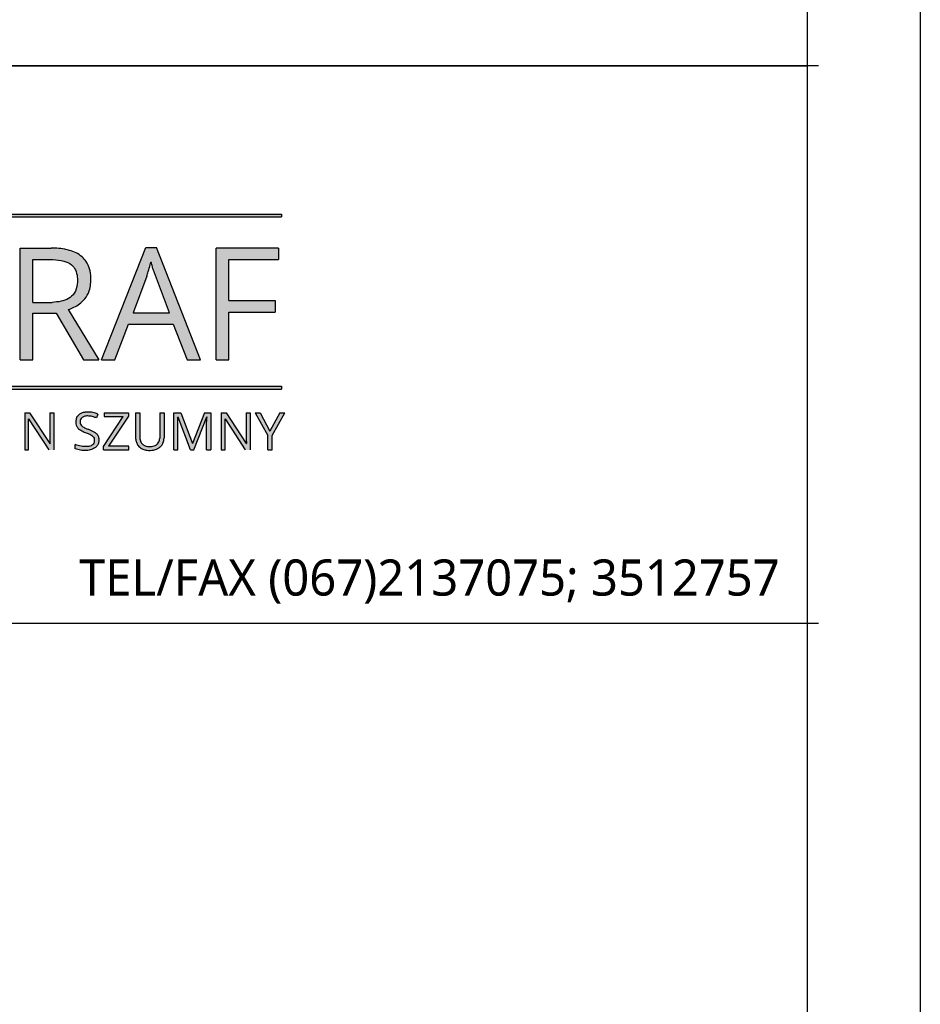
# Model space of a CAD drawing. Header units: millimetres. Extents: x 69081 to 158617, y -37521 to -9534.
# Tile 205 of 256: x 114873 to 115072, y -22114 to -21896. Entities that reach past the tile are written whole.
import ezdxf

# ---------------------------------------------------------------- set-up
doc = ezdxf.new("R2010")
doc.units = ezdxf.units.MM
for name, color, linetype in [('R-RAM', 1, 'Continuous'), ('R-TAB', 1, 'Continuous'), ('ramka', 1, 'Continuous')]:
    doc.layers.add(name, color=color, linetype=linetype)
doc.styles.add('SŁAWKA', font='simplex.shx', dxfattribs={"height": 12.5})

# ---------------------------------------------------------------- blocks, each defined once
blk = doc.blocks.new('*U2991')
for points in [[(0, 0), (0, 837), (900, 837), (900, 0)], [(30, 5), (30, 832), (895, 832), (895, 5)]]:
    blk.add_lwpolyline(points, close=True)
blk = doc.blocks.new('A$Cbad5c913')
at = {"layer": 'R-RAM'}
h = blk.add_hatch(color=256, dxfattribs=at)
h.paths.add_polyline_path([(321.27, 473.11), (321.27, 473.74), (122.67, 473.74), (122.67, 473.11)])
h.paths.add_polyline_path([(122.67, 435.65), (122.67, 435.02), (321.27, 435.02), (321.27, 435.65)])
h = blk.add_hatch(color=256, dxfattribs=at)
edge = h.paths.add_edge_path()
edge.add_spline(control_points=[(274.14, 452.61), (274.57, 452.78), (275.43, 453.1), (276.7, 453.86), (277.93, 455.02), (278.8, 456.55), (279.11, 458.23), (279.16, 459.87), (278.95, 461.61), (278.23, 463.17), (277.17, 464.37), (275.9, 465.21), (274.57, 465.7), (273.15, 466.01), (271.78, 466.19), (270.78, 466.21), (270.36, 466.22)], knot_values=[0, 0, 0, 0, 1.368216, 2.765686, 4.396878, 6.406243, 7.937281, 9.45958, 11.339972, 13.140162, 14.50969, 16.114983, 17.626475, 18.742067, 20.488635, 21.745192, 21.745192, 21.745192, 21.745192], degree=3, periodic=0)
edge.add_line((270.36, 466.22), (263.49, 466.22))
edge.add_line((263.49, 466.22), (263.49, 441.5))
edge.add_line((263.49, 441.5), (266.33, 441.5))
edge.add_line((266.33, 441.5), (266.33, 451.78))
edge.add_line((266.33, 451.78), (271.48, 451.78))
edge.add_line((271.48, 451.78), (277.5, 441.5))
edge.add_line((277.5, 441.5), (280.86, 441.5))
edge.add_line((280.86, 441.5), (274.14, 452.61))
edge = h.paths.add_edge_path(flags=16)
edge.add_spline(control_points=[(270.75, 463.7), (271.57, 463.62), (273, 463.48), (274.82, 462.71), (275.83, 461.35), (276.2, 459.84), (276.21, 458.06), (275.67, 456.26), (274.24, 454.94), (272.48, 454.35), (271.23, 454.26), (270.57, 454.21)], knot_values=[0, 0, 0, 0, 2.455749, 4.306745, 5.736474, 7.347422, 8.908646, 11.042719, 12.764789, 14.523244, 16.511392, 16.511392, 16.511392, 16.511392], degree=3, periodic=0)
edge.add_line((270.57, 454.21), (266.33, 454.21))
edge.add_line((266.33, 454.21), (266.33, 463.7))
edge.add_line((266.33, 463.7), (270.75, 463.7))
h = blk.add_hatch(color=256, dxfattribs=at)
h.paths.add_polyline_path([(297.33, 449.38), (300.44, 441.5), (303.38, 441.5), (293.66, 466.31), (291.27, 466.31), (281.51, 441.5), (284.4, 441.5), (287.45, 449.38)])
edge = h.paths.add_edge_path(flags=16)
edge.add_line((296.51, 451.91), (288.45, 451.91))
edge.add_line((288.45, 451.91), (291.5, 459.98))
edge.add_spline(control_points=[(291.5, 459.98), (291.61, 460.33), (291.89, 461.16), (292.19, 462.21), (292.35, 462.92), (292.39, 463.12)], knot_values=[0, 0, 0, 0, 9.527764, 23.153874, 28.522708, 28.522708, 28.522708, 28.522708], degree=3, periodic=0)
edge.add_line((292.39, 463.12), (292.47, 463.12))
edge.add_spline(control_points=[(292.47, 463.12), (292.48, 463.11), (292.55, 462.76), (292.7, 462.15), (292.88, 461.55), (292.96, 461.29)], knot_values=[0, 0, 0, 0, 0.10107, 9.462702, 16.494944, 16.494944, 16.494944, 16.494944], degree=3, periodic=0)
edge.add_line((292.96, 461.29), (296.51, 451.91))
for points in [[(309.67, 452.07), (319.9, 452.07), (319.9, 454.62), (309.67, 454.62), (309.67, 463.65), (320.58, 463.65), (320.58, 466.22), (306.8, 466.22), (306.8, 441.5), (309.67, 441.5)], [(282.05, 429.79), (282.05, 428.96), (286.3, 428.96), (281.89, 422.3), (281.89, 421.58), (287.54, 421.58), (287.54, 422.42), (283.03, 422.42), (287.43, 429.05), (287.43, 429.79)], [(321.98, 429.79), (320.91, 429.79), (318.73, 425.72), (316.55, 429.79), (315.47, 429.79), (318.24, 424.72), (318.24, 421.58), (319.21, 421.58), (319.21, 424.77)]]:
    blk.add_hatch(color=256, dxfattribs=at).paths.add_polyline_path(points)
h = blk.add_hatch(color=256, dxfattribs=at)
edge = h.paths.add_edge_path()
edge.add_line((265.6, 429.79), (264.53, 429.79))
edge.add_line((264.53, 429.79), (264.53, 421.58))
edge.add_line((264.53, 421.58), (265.37, 421.58))
edge.add_line((265.37, 421.58), (265.37, 428.44))
edge.add_line((265.37, 428.44), (269.84, 421.58))
edge.add_line((269.84, 421.58), (270.95, 421.58))
edge.add_line((270.95, 421.58), (270.95, 429.79))
edge.add_line((270.95, 429.79), (270.05, 429.79))
edge.add_line((270.05, 429.79), (270.05, 424.48))
edge.add_spline(control_points=[(270.05, 424.48), (270.06, 424.21), (270.07, 423.7), (270.1, 423.19), (270.11, 422.95)], knot_values=[0, 0, 0, 0, 14.32851, 26.853534, 26.853534, 26.853534, 26.853534], degree=3, periodic=0)
edge.add_line((270.11, 422.95), (270.05, 422.95))
edge.add_line((270.05, 422.95), (265.6, 429.79))
h = blk.add_hatch(color=256, dxfattribs=at)
edge = h.paths.add_edge_path()
edge.add_spline(control_points=[(280.67, 429.49), (280.49, 429.56), (279.94, 429.76), (279.09, 429.93), (278.19, 429.92), (277.54, 429.85), (276.98, 429.64), (276.54, 429.41), (276.18, 429.04), (275.94, 428.66), (275.81, 428.08), (275.76, 427.44), (275.98, 426.75), (276.49, 426.09), (277.34, 425.64), (278.25, 425.24), (279.02, 425.01), (279.53, 424.62), (279.89, 424.2), (279.92, 423.62), (279.82, 422.95), (279.11, 422.37), (278.09, 422.29), (276.9, 422.32), (276.11, 422.59), (275.69, 422.74)], knot_values=[0, 0, 0, 0, 10.141323, 30.902426, 44.821402, 57.415219, 65.091106, 75.892661, 82.983369, 91.878247, 99.324483, 114.034212, 124.881752, 136.355313, 157.218783, 174.12033, 189.202384, 198.516458, 207.555598, 217.12405, 227.892898, 241.909386, 260.810284, 280.701439, 304.098119, 304.098119, 304.098119, 304.098119], degree=3, periodic=0)
edge.add_line((275.69, 422.74), (275.69, 421.83))
edge.add_spline(control_points=[(275.69, 421.83), (276.07, 421.71), (276.82, 421.46), (277.94, 421.42), (279.01, 421.51), (279.93, 421.88), (280.57, 422.51), (280.89, 423.19), (280.9, 423.93), (280.79, 424.65), (280.36, 425.24), (279.61, 425.71), (278.79, 426.07), (277.89, 426.39), (277.25, 426.72), (276.8, 427.23), (276.77, 427.77), (276.81, 428.32), (277.21, 428.79), (277.88, 429.11), (278.76, 429.07), (279.62, 428.95), (280.15, 428.73), (280.38, 428.63)], knot_values=[0, 0, 0, 0, 21.140068, 40.759457, 58.237512, 77.626988, 91.431236, 104.22515, 116.191384, 129.353622, 141.985208, 153.085954, 175.583683, 188.759432, 203.141295, 212.993622, 222.589549, 230.834949, 240.93053, 253.143693, 268.559188, 286.043575, 298.703171, 298.703171, 298.703171, 298.703171], degree=3, periodic=0)
edge.add_line((280.38, 428.63), (280.67, 429.49))
h = blk.add_hatch(color=256, dxfattribs=at)
edge = h.paths.add_edge_path()
edge.add_line((295.31, 429.79), (294.36, 429.79))
edge.add_line((294.36, 429.79), (294.36, 424.15))
edge.add_spline(control_points=[(294.36, 424.15), (294.34, 424.01), (294.31, 423.72), (294.15, 423.31), (293.87, 422.85), (293.4, 422.53), (292.82, 422.32), (292.24, 422.28), (291.66, 422.33), (291.1, 422.45), (290.55, 422.79), (290.07, 423.39), (290, 423.93), (289.97, 424.2)], knot_values=[0, 0, 0, 0, 7.032331, 15.071856, 23.052664, 35.074137, 43.662422, 55.298648, 65.112888, 74.279143, 85.01689, 98.752258, 112.762716, 112.762716, 112.762716, 112.762716], degree=3, periodic=0)
edge.add_line((289.97, 424.2), (289.97, 429.79))
edge.add_line((289.97, 429.79), (289.02, 429.79))
edge.add_line((289.02, 429.79), (289.02, 424.29))
edge.add_spline(control_points=[(289.02, 424.29), (289.04, 424.01), (289.09, 423.45), (289.46, 422.65), (289.99, 422.08), (290.7, 421.66), (291.45, 421.46), (292.27, 421.43), (292.9, 421.51), (293.45, 421.64), (293.95, 421.85), (294.38, 422.16), (294.75, 422.53), (295.03, 422.93), (295.21, 423.4), (295.28, 423.8), (295.3, 424.03), (295.31, 424.13)], knot_values=[0, 0, 0, 0, 15.071404, 29.295648, 45.108638, 55.032664, 72.362175, 85.258261, 97.783216, 105.557617, 115.088165, 126.020594, 132.721367, 142.68401, 151.265824, 158.849991, 163.841664, 163.841664, 163.841664, 163.841664], degree=3, periodic=0)
edge.add_line((295.31, 424.13), (295.31, 429.79))
h = blk.add_hatch(color=256, dxfattribs=at)
edge = h.paths.add_edge_path()
edge.add_line((305.67, 429.79), (304.24, 429.79))
edge.add_line((304.24, 429.79), (301.62, 423.01))
edge.add_line((301.62, 423.01), (301.57, 423.01))
edge.add_line((301.57, 423.01), (298.99, 429.79))
edge.add_line((298.99, 429.79), (297.51, 429.79))
edge.add_line((297.51, 429.79), (297.51, 421.58))
edge.add_line((297.51, 421.58), (298.38, 421.58))
edge.add_line((298.38, 421.58), (298.38, 428.2))
edge.add_spline(control_points=[(298.38, 428.2), (298.38, 428.3), (298.37, 428.5), (298.34, 428.7), (298.32, 428.81)], knot_values=[0, 0, 0, 0, 5.337943, 10.74159, 10.74159, 10.74159, 10.74159], degree=3, periodic=0)
edge.add_line((298.32, 428.81), (298.4, 428.84))
edge.add_line((298.4, 428.84), (301.17, 421.58))
edge.add_line((301.17, 421.58), (301.93, 421.58))
edge.add_line((301.93, 421.58), (304.74, 428.86))
edge.add_line((304.74, 428.86), (304.82, 428.86))
edge.add_spline(control_points=[(304.82, 428.86), (304.79, 428.58), (304.73, 428.01), (304.71, 427.44), (304.69, 427.15)], knot_values=[0, 0, 0, 0, 14.450037, 29.99615, 29.99615, 29.99615, 29.99615], degree=3, periodic=0)
edge.add_line((304.69, 427.15), (304.69, 421.58))
edge.add_line((304.69, 421.58), (305.67, 421.58))
edge.add_line((305.67, 421.58), (305.67, 429.79))
h = blk.add_hatch(color=256, dxfattribs=at)
edge = h.paths.add_edge_path()
edge.add_line((309.01, 429.79), (307.94, 429.79))
edge.add_line((307.94, 429.79), (307.94, 421.58))
edge.add_line((307.94, 421.58), (308.79, 421.58))
edge.add_line((308.79, 421.58), (308.79, 428.44))
edge.add_line((308.79, 428.44), (313.26, 421.58))
edge.add_line((313.26, 421.58), (314.36, 421.58))
edge.add_line((314.36, 421.58), (314.36, 429.79))
edge.add_line((314.36, 429.79), (313.47, 429.79))
edge.add_line((313.47, 429.79), (313.47, 424.48))
edge.add_spline(control_points=[(313.47, 424.48), (313.47, 424.21), (313.49, 423.7), (313.52, 423.19), (313.53, 422.95)], knot_values=[0, 0, 0, 0, 14.32851, 26.853534, 26.853534, 26.853534, 26.853534], degree=3, periodic=0)
edge.add_line((313.53, 422.95), (313.47, 422.95))
edge.add_line((313.47, 422.95), (309.01, 429.79))
for p, q in [((440, 506.51), (0, 506.51)), ((122.67, 473.74), (321.27, 473.74)), ((122.67, 473.11), (321.27, 473.11)), ((321.27, 473.74), (321.27, 473.11)), ((263.49, 441.5), (263.49, 466.22)), ((263.49, 466.22), (270.36, 466.22)), ((281.51, 441.5), (291.27, 466.31)), ((291.27, 466.31), (293.66, 466.31)), ((303.38, 441.5), (293.66, 466.31)), ((306.8, 441.5), (306.8, 466.22)), ((320.58, 466.22), (306.8, 466.22)), ((320.58, 466.22), (320.58, 463.65)), ((266.33, 454.21), (266.33, 463.7)), ((266.33, 463.7), (270.75, 463.7)), ((292.39, 463.12), (292.47, 463.12)), ((309.67, 454.62), (309.67, 463.65)), ((309.67, 463.65), (320.58, 463.65)), ((291.5, 459.98), (288.45, 451.91)), ((296.51, 451.91), (292.96, 461.29)), ((266.33, 454.21), (270.57, 454.21)), ((309.67, 454.62), (319.9, 454.62)), ((319.9, 454.62), (319.9, 452.07)), ((266.33, 441.5), (266.33, 451.78)), ((266.33, 451.78), (271.48, 451.78)), ((271.48, 451.78), (277.5, 441.5)), ((274.14, 452.61), (280.86, 441.5)), ((288.45, 451.91), (296.51, 451.91)), ((309.67, 441.5), (309.67, 452.07)), ((309.67, 452.07), (319.9, 452.07)), ((284.4, 441.5), (287.45, 449.38)), ((287.45, 449.38), (297.33, 449.38)), ((297.33, 449.38), (300.44, 441.5)), ((263.49, 441.5), (266.33, 441.5)), ((277.5, 441.5), (280.86, 441.5)), ((281.51, 441.5), (284.4, 441.5)), ((300.44, 441.5), (303.38, 441.5)), ((306.8, 441.5), (309.67, 441.5)), ((122.67, 435.65), (321.27, 435.65)), ((321.27, 435.65), (321.27, 435.02)), ((122.67, 435.02), (321.27, 435.02)), ((264.53, 429.79), (265.6, 429.79)), ((264.53, 429.79), (264.53, 421.58)), ((265.6, 429.79), (270.05, 422.95)), ((270.05, 429.79), (270.95, 429.79)), ((270.05, 429.79), (270.05, 424.48)), ((270.95, 429.79), (270.95, 421.58)), ((280.67, 429.49), (280.38, 428.63)), ((282.05, 429.79), (287.43, 429.79)), ((282.05, 429.79), (282.05, 428.96)), ((287.43, 429.79), (287.43, 429.05)), ((289.02, 429.79), (289.97, 429.79)), ((289.02, 429.79), (289.02, 424.29)), ((289.97, 429.79), (289.97, 424.2)), ((294.36, 429.79), (295.31, 429.79)), ((294.36, 429.79), (294.36, 424.15)), ((295.31, 429.79), (295.31, 424.13)), ((297.51, 429.79), (298.99, 429.79)), ((297.51, 421.58), (297.51, 429.79)), ((298.99, 429.79), (301.57, 423.01)), ((304.24, 429.79), (301.62, 423.01)), ((304.24, 429.79), (305.67, 429.79)), ((305.67, 429.79), (305.67, 421.58)), ((307.94, 429.79), (309.01, 429.79)), ((307.94, 429.79), (307.94, 421.58)), ((309.01, 429.79), (313.47, 422.95)), ((313.47, 429.79), (314.36, 429.79)), ((313.47, 429.79), (313.47, 424.48)), ((314.36, 429.79), (314.36, 421.58)), ((315.47, 429.79), (316.55, 429.79)), ((315.47, 429.79), (318.24, 424.72)), ((316.55, 429.79), (318.73, 425.72)), ((320.91, 429.79), (318.73, 425.72)), ((319.21, 424.77), (321.98, 429.79)), ((320.91, 429.79), (321.98, 429.79)), ((265.37, 421.58), (265.37, 428.44)), ((265.37, 428.44), (269.84, 421.58)), ((281.89, 422.3), (286.3, 428.96)), ((282.05, 428.96), (286.3, 428.96)), ((287.43, 429.05), (283.03, 422.42)), ((298.32, 428.81), (298.4, 428.84)), ((298.38, 421.58), (298.38, 428.2)), ((301.17, 421.58), (298.4, 428.84)), ((301.93, 421.58), (304.74, 428.86)), ((304.69, 421.58), (304.69, 427.15)), ((304.74, 428.86), (304.82, 428.86)), ((308.79, 421.58), (308.79, 428.44)), ((308.79, 428.44), (313.26, 421.58)), ((319.21, 421.58), (319.21, 424.77)), ((270.05, 422.95), (270.11, 422.95)), ((275.69, 421.83), (275.69, 422.74)), ((301.57, 423.01), (301.62, 423.01)), ((313.47, 422.95), (313.53, 422.95)), ((318.24, 421.58), (318.24, 424.72)), ((264.53, 421.58), (265.37, 421.58)), ((264.53, 421.58), (265.37, 421.58)), ((281.89, 421.58), (281.89, 422.3)), ((281.89, 421.58), (287.54, 421.58)), ((287.54, 422.42), (283.03, 422.42)), ((287.54, 421.58), (287.54, 422.42)), ((297.51, 421.58), (298.38, 421.58)), ((301.17, 421.58), (301.93, 421.58)), ((304.69, 421.58), (305.67, 421.58)), ((307.94, 421.58), (308.79, 421.58)), ((307.94, 421.58), (308.79, 421.58)), ((318.24, 421.58), (319.21, 421.58)), ((0, 383.26), (440, 383.26)), ((2.17, 383.26), (440, 383.26)), ((2.17, 383.26), (440, 383.26))]:
    blk.add_line(p, q, dxfattribs=at)
for points, start_tangent, end_tangent in [([(274.14, 452.61), (275.4, 453.14), (276.6, 453.86), (277.78, 454.98), (278.76, 456.73), (279.07, 458.23), (279.12, 459.75), (278.85, 461.62), (278.09, 463.25), (277.18, 464.27), (275.85, 465.17), (274.44, 465.71), (273.35, 465.95), (271.62, 466.17), (270.36, 466.22)], (0.934552, 0.355828), (-0.999618, 0.02763)), ([(270.75, 463.7), (273.18, 463.32), (274.84, 462.5), (275.71, 461.37), (276.14, 459.82), (276.14, 458.26), (275.45, 456.24), (274.19, 455.06), (272.54, 454.44), (270.57, 454.21)], (0.995604, -0.093667), (-0.997531, -0.070232)), ([(280.67, 429.49), (280.13, 429.68), (278.96, 429.91), (278.17, 429.91), (277.45, 429.81), (277.04, 429.66), (276.5, 429.35), (276.22, 429.06), (275.95, 428.63), (275.85, 428.21), (275.82, 427.37), (276, 426.78), (276.4, 426.26), (277.41, 425.62), (278.3, 425.24), (279.1, 424.92), (279.52, 424.6), (279.83, 424.19), (279.9, 423.64), (279.77, 423.04), (279.17, 422.5), (278.11, 422.31), (276.98, 422.37), (275.69, 422.74)], (-0.935475, 0.353394), (-0.943995, 0.32996)), ([(280.38, 428.63), (279.7, 428.89), (278.71, 429.06), (277.83, 429.03), (277.2, 428.72), (276.85, 428.26), (276.78, 427.8), (276.86, 427.25), (277.21, 426.81), (277.92, 426.4), (278.62, 426.12), (279.79, 425.59), (280.31, 425.23), (280.73, 424.64), (280.88, 423.9), (280.84, 423.22), (280.55, 422.55), (279.99, 421.99), (278.97, 421.55), (277.97, 421.44), (276.85, 421.51), (275.69, 421.83)], (-0.923379, 0.38389), (-0.948611, 0.316445)), ([(289.02, 424.29), (289.14, 423.44), (289.48, 422.7), (290.1, 422.04), (290.59, 421.75), (291.54, 421.48), (292.28, 421.45), (292.99, 421.53), (293.42, 421.64), (293.92, 421.86), (294.43, 422.22), (294.7, 422.49), (295.02, 422.96), (295.2, 423.42), (295.28, 423.84), (295.31, 424.13)], (0.079838, -0.996808), (0.079475, 0.996837)), ([(289.97, 424.2), (290.14, 423.41), (290.62, 422.79), (291.14, 422.47), (291.65, 422.34), (292.21, 422.3), (292.87, 422.36), (293.33, 422.53), (293.89, 422.93), (294.14, 423.32), (294.3, 423.75), (294.36, 424.15)], (0.123963, -0.992287), (0.104017, 0.994575))]:
    blk.add_spline(points, degree=3, dxfattribs=dict(at, start_tangent=start_tangent, end_tangent=end_tangent))
for points, knots in [([(291.5, 459.98), (291.61, 460.33), (291.89, 461.16), (292.19, 462.21), (292.35, 462.92), (292.39, 463.12)], [0, 0, 0, 0, 9.527764, 23.153874, 28.522708, 28.522708, 28.522708, 28.522708]), ([(292.96, 461.29), (292.88, 461.55), (292.7, 462.15), (292.55, 462.76), (292.48, 463.11), (292.47, 463.12)], [0, 0, 0, 0, 7.032242, 16.393874, 16.494944, 16.494944, 16.494944, 16.494944]), ([(298.38, 428.2), (298.38, 428.3), (298.37, 428.5), (298.34, 428.7), (298.32, 428.81)], [0, 0, 0, 0, 5.337943, 10.74159, 10.74159, 10.74159, 10.74159]), ([(304.69, 427.15), (304.71, 427.44), (304.73, 428.01), (304.79, 428.58), (304.82, 428.86)], [0, 0, 0, 0, 15.546114, 29.99615, 29.99615, 29.99615, 29.99615]), ([(270.05, 424.48), (270.06, 424.21), (270.07, 423.7), (270.1, 423.19), (270.11, 422.95)], [0, 0, 0, 0, 14.32851, 26.853534, 26.853534, 26.853534, 26.853534]), ([(313.47, 424.48), (313.47, 424.21), (313.49, 423.7), (313.52, 423.19), (313.53, 422.95)], [0, 0, 0, 0, 14.32851, 26.853534, 26.853534, 26.853534, 26.853534])]:
    blk.add_open_spline(points, degree=3, knots=knots, dxfattribs=at)
at = {"layer": 'R-TAB'}
blk.add_lwpolyline([(0, 506.51), (437.5, 506.51), (437.5, 0), (0, 0)], close=True, dxfattribs=at)
at = {"layer": 'R-RAM', "insert": (276.53, 397.33), "char_height": 9.2024, "width": 170.7157, "attachment_point": 1, "style": 'SŁAWKA'}
blk.add_mtext('{\\fTrebuchet MS|b0|i0|c238|p34;\\H0.86934x;TEL/FAX (067)2137075; 3512757}', dxfattribs=at)

msp = doc.modelspace()

# ---------------------------------------------------------------- block references
at = {"layer": 'R-TAB'}
msp.add_blockref('A$Cbad5c913', (114609.3455, -22412.8824), dxfattribs=at)
at = {"layer": 'ramka', "ltscale": 0.01, "xscale": 5, "yscale": 5, "zscale": 5}
msp.add_blockref('*U2991', (110571.8456, -22437.8823), dxfattribs=at)

doc.saveas('drawing.dxf')
